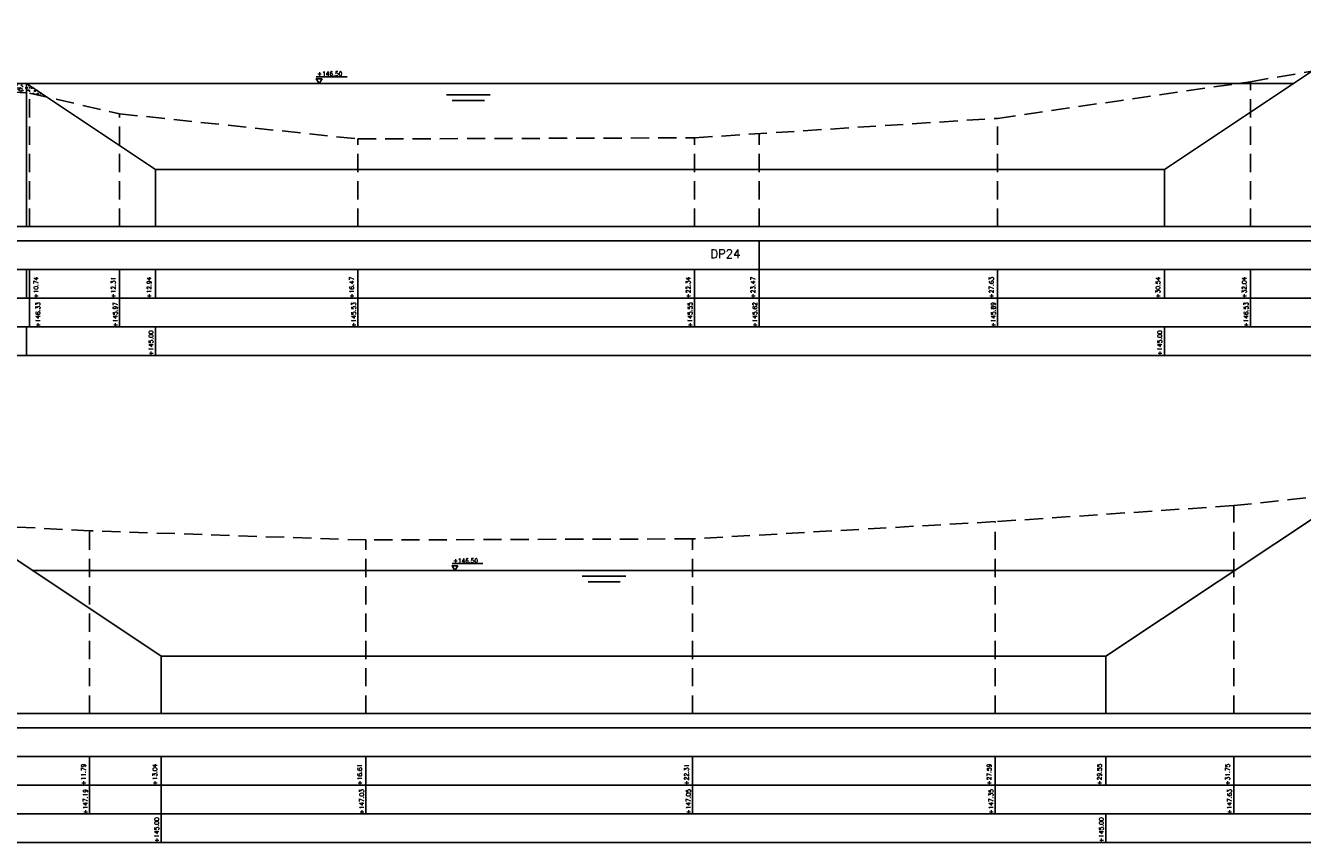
# Model space of a CAD drawing. Header units: metres. Extents: x -32 to 40, y -72 to 118.
# Tile 11 of 25: x -14 to 9, y -30 to -16. Entities that reach past the tile are written whole.
import ezdxf

# ---------------------------------------------------------------- set-up
doc = ezdxf.new("R2010")
doc.units = ezdxf.units.M
doc.linetypes.add('1-200 HIDDEN', pattern=[0.9525, 0.635, -0.3175])
for name, color, linetype in [('PH-BESTAAND', 253, '1-200 HIDDEN'), ('PH-NIEUW-TEKST', 7, 'Continuous'), ('PH-ONTWERP-WATERBERGING', 6, 'Continuous'), ('PH100', 7, 'Continuous')]:
    doc.layers.add(name, color=color, linetype=linetype)
doc.styles.add('ROMANS', font='romans.shx')

msp = doc.modelspace()

# ---------------------------------------------------------------- hatches: boundary and pattern name
at = {"layer": 'PH-ONTWERP-WATERBERGING'}
h = msp.add_hatch(dxfattribs=at)
h.set_pattern_fill('AR-SAND', color=256, scale=0.002)
h.paths.add_polyline_path([(-13.496, -17.215), (-15.796, -17.215), (-15.796, -17.25), (-13.496, -17.382)])
h = msp.add_hatch(dxfattribs=at)
h.set_pattern_fill('AR-SAND', color=256, scale=0.002)
h.paths.add_polyline_path([(-13.496, -17.215), (-13.496, -17.382), (-13.446, -17.385), (-13.134, -17.456)])

# ---------------------------------------------------------------- linework, layer by layer
at = {"layer": 'PH-BESTAAND', "ltscale": 0.5}
for p, q in [((7.854, -17.185), (13.584, -16.205)), ((-17.626, -17.145), (-13.446, -17.385)), ((3.444, -17.825), (7.854, -17.185)), ((7.854, -19.715), (7.854, -17.185)), ((-13.446, -19.715), (-13.446, -17.385)), ((-13.446, -17.385), (-11.876, -17.745)), ((-11.876, -19.715), (-11.876, -17.745)), ((-11.876, -17.745), (-7.716, -18.185)), ((-1.846, -18.165), (3.444, -17.825)), ((3.444, -19.715), (3.444, -17.825)), ((-7.716, -18.185), (-1.846, -18.165)), ((-7.716, -19.715), (-7.716, -18.185)), ((-1.846, -19.715), (-1.846, -18.165)), ((-0.716, -19.715), (-0.716, -18.092)), ((13.554, -23.925), (7.564, -24.585)), ((7.564, -24.585), (3.404, -24.865)), ((7.564, -28.215), (7.564, -24.585)), ((-12.396, -25.025), (-16.236, -24.825)), ((3.404, -24.865), (-1.876, -25.165)), ((3.404, -28.215), (3.404, -24.865)), ((-12.396, -28.215), (-12.396, -25.025)), ((-7.576, -25.185), (-12.396, -25.025)), ((-1.876, -25.165), (-7.576, -25.185)), ((-1.876, -28.215), (-1.876, -25.165)), ((-7.576, -28.215), (-7.576, -25.185))]:
    msp.add_line(p, q, dxfattribs=at)
at = {"layer": 'PH-NIEUW-TEKST'}
for p, q in [((-8.443, -17.098), (-7.902, -17.098)), ((-6.074, -25.598), (-5.534, -25.598))]:
    msp.add_line(p, q, dxfattribs=at)
for points in [[(-8.341, -17.135), (-8.441, -17.135), (-8.391, -17.215)], [(-5.973, -25.635), (-6.073, -25.635), (-6.023, -25.715)]]:
    msp.add_lwpolyline(points, close=True, dxfattribs=at)
at = {"layer": 'PH-ONTWERP-WATERBERGING'}
for p, q in [((10.034, -16.261), (6.354, -18.715)), ((-15.796, -17.215), (-13.496, -17.215)), ((-13.496, -17.215), (-11.246, -18.715)), ((-13.496, -17.215), (-13.496, -19.715)), ((6.354, -18.715), (-11.246, -18.715)), ((-11.246, -19.715), (-11.246, -18.715)), ((6.354, -19.715), (6.354, -18.715)), ((10.189, -23.978), (5.334, -27.215)), ((-14.604, -24.91), (-11.146, -27.215)), ((5.334, -27.215), (-11.146, -27.215)), ((-11.146, -28.215), (-11.146, -27.215)), ((5.334, -28.215), (5.334, -27.215))]:
    msp.add_line(p, q, dxfattribs=at)
at = {"layer": 'PH100', "color": 4, "linetype": 'Continuous'}
for p, q in [((8.604, -17.215), (-13.496, -17.215)), ((-6.17, -17.415), (-5.407, -17.415)), ((-6.07, -17.515), (-5.507, -17.515)), ((7.584, -25.715), (-13.396, -25.715)), ((-3.801, -25.815), (-3.039, -25.815)), ((-3.701, -25.915), (-3.139, -25.915))]:
    msp.add_line(p, q, dxfattribs=at)
at = {"layer": 'PH100', "color": 5, "linetype": 'Continuous'}
for p, q in [((-31.711, -19.715), (22.721, -19.715)), ((-31.711, -28.215), (22.824, -28.215))]:
    msp.add_line(p, q, dxfattribs=at)
at = {"layer": 'PH100'}
for p, q in [((-27, -19.965), (22.721, -19.965)), ((-27, -20.465), (22.721, -20.465)), ((-13.496, -20.465), (-13.496, -20.965)), ((-13.446, -20.465), (-13.446, -21.465)), ((-11.876, -20.465), (-11.876, -21.465)), ((-11.246, -20.465), (-11.246, -20.965)), ((-7.716, -20.465), (-7.716, -21.465)), ((-1.846, -20.465), (-1.846, -21.465)), ((-0.716, -20.465), (-0.716, -21.465)), ((3.444, -20.465), (3.444, -21.465)), ((6.354, -20.465), (6.354, -20.965)), ((7.854, -20.465), (7.854, -21.465)), ((-27, -20.965), (22.721, -20.965)), ((-27, -21.465), (22.721, -21.465)), ((-13.496, -21.465), (-13.496, -21.965)), ((-11.246, -21.465), (-11.246, -21.965)), ((6.354, -21.465), (6.354, -21.965)), ((-27, -21.965), (22.721, -21.965)), ((-27, -28.465), (22.824, -28.465)), ((-27, -28.965), (22.824, -28.965)), ((-12.396, -28.965), (-12.396, -29.965)), ((-11.146, -28.965), (-11.146, -30.465)), ((-7.576, -28.965), (-7.576, -29.965)), ((-1.876, -28.965), (-1.876, -29.965)), ((3.404, -28.965), (3.404, -29.965)), ((5.334, -28.965), (5.334, -29.465)), ((7.564, -28.965), (7.564, -29.965)), ((-27, -29.465), (22.824, -29.465)), ((-27, -29.965), (22.824, -29.965)), ((5.334, -29.965), (5.334, -30.465)), ((-27, -30.465), (22.824, -30.465))]:
    msp.add_line(p, q, dxfattribs=at)
msp.add_lwpolyline([(-0.716, -19.965), (-0.716, -20.465)], dxfattribs=at)

# ---------------------------------------------------------------- texts
at = {"layer": 'PH100', "color": 2, "linetype": 'Continuous', "style": 'ROMANS'}
for p in [(-8.425, -17.083), (-6.057, -25.583)]:
    msp.add_text('+146.50', height=0.075, dxfattribs=at).set_placement(p)
at = {"layer": 'PH100', "color": 1, "linetype": 'Continuous', "style": 'ROMANS'}
msp.add_text('DP24', height=0.15, dxfattribs=at).set_placement((-1.569, -20.265))
at = {"layer": 'PH100', "color": 2, "linetype": 'Continuous', "style": 'ROMANS'}
for s, p in [('+10.74', (-13.294, -20.963)), ('+12.31', (-11.945, -20.963)), ('+12.94', (-11.32, -20.963)), ('+16.47', (-7.785, -20.963)), ('+22.34', (-1.915, -20.963)), ('+23.47', (-0.785, -20.963)), ('+27.63', (3.375, -20.963)), ('+30.54', (6.28, -20.963)), ('+32.04', (7.785, -20.963)), ('+11.79', (-12.465, -29.463)), ('+13.04', (-11.22, -29.463)), ('+16.61', (-7.645, -29.463)), ('+22.31', (-1.945, -29.463)), ('+27.59', (3.335, -29.463)), ('+29.55', (5.26, -29.463)), ('+31.75', (7.495, -29.463))]:
    msp.add_text(s, height=0.075, rotation=90, dxfattribs=at).set_placement(p)
at = {"layer": 'PH100', "color": 8, "linetype": 'Continuous', "style": 'ROMANS'}
for s, p in [('+146.33', (-13.261, -21.47)), ('+145.97', (-11.912, -21.47)), ('+145.53', (-7.752, -21.47)), ('+145.55', (-1.882, -21.47)), ('+145.62', (-0.752, -21.47)), ('+145.89', (3.408, -21.47)), ('+146.53', (7.818, -21.47)), ('+147.19', (-12.432, -29.97)), ('+147.03', (-7.612, -29.97)), ('+147.05', (-1.912, -29.97)), ('+147.35', (3.368, -29.97)), ('+147.63', (7.528, -29.97))]:
    msp.add_text(s, height=0.075, rotation=90, dxfattribs=at).set_placement(p)
at = {"layer": 'PH100', "color": 6, "linetype": 'Continuous', "style": 'ROMANS'}
for p in [(-11.288, -21.965), (6.312, -21.965), (-11.188, -30.465), (5.292, -30.465)]:
    msp.add_text('+145.00', height=0.075, rotation=90, dxfattribs=at).set_placement(p)

doc.saveas('drawing.dxf')
